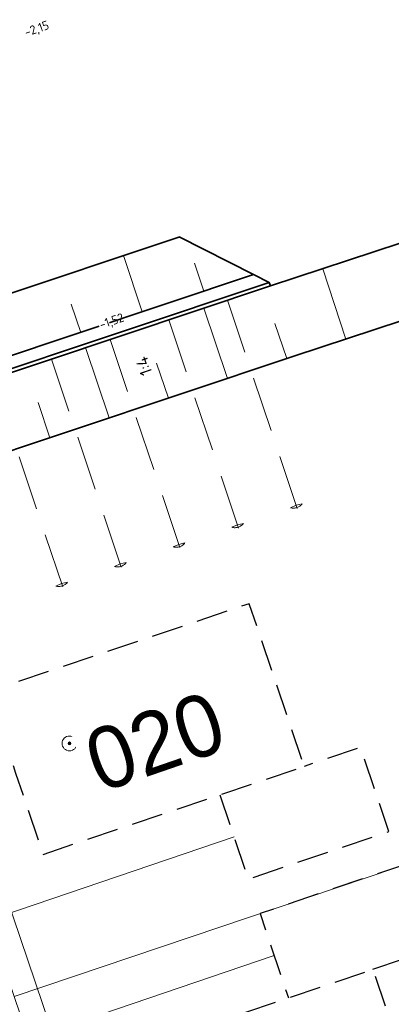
# Model space of a CAD drawing. Header units: metres. Extents: x 264779 to 275389, y 575281 to 580396.
# Tile 71 of 174: x 265292 to 265307, y 577003 to 577043. Entities that reach past the tile are written whole.
import ezdxf
from ezdxf.enums import TextEntityAlignment as Align

# ---------------------------------------------------------------- set-up
doc = ezdxf.new("R2018")
doc.units = ezdxf.units.M
doc.linetypes.add('DASHED', pattern=[19.049999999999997, 12.7, -6.35])
doc.linetypes.add('HIDDEN', pattern=[9.524999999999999, 6.35, -3.175])
for name, color, linetype, lineweight in [('B-ME-MO-BORING-S', 252, 'Continuous', 18), ('B-XX-AL-HOOGTELABEL-T25', 252, 'Continuous', 9), ('N-OI-RI-ALGEMEEN-B.O.B.-T25', 7, 'Continuous', 25), ('N-OI-RI-ALGEMEEN-INFORMATIE-T25', 7, 'Continuous', 25), ('N-OI-RI-ALGEMEEN-VERHANG-T25', 7, 'Continuous', 25), ('N-WA-RI-DETAIL1-G', 1, 'HIDDEN', 18), ('N-WE-GK-BESCHOEIING-G', 130, 'B-WE-GK-BESCHOEIING_TYPE_1-G', 35), ('N-WE-GK-BESCHOEIING_ACHTERKANT-G', 130, 'Continuous', 35), ('N-WE-GW-TALUD_KRUIN-G', 3, 'Continuous', 35), ('N-WE-GW-TALUD_TEEN-G', 94, 'Continuous', 35), ('N-WE-GW-TALUDARCERING_KORT-G', 90, 'Continuous', 18), ('N-WE-GW-TALUDARCERING_LANG-G', 60, 'Continuous', 13), ('N-WE-GW-WATERGANG_BODEM-G', 44, 'Continuous', 35), ('N-XX-AL-HOOGTELABEL-T25-M', 7, 'Continuous', 25), ('T-WE-GR-TOEKOMSTIG-G', 3, 'DASHED', 25)]:
    doc.layers.add(name, color=color, linetype=linetype, lineweight=lineweight)
doc.layers.add('N-BH-KG-GRENS_PERCEEL-G', color=160, linetype='KG-PERCEEL', lineweight=18, true_color=0x003fff)
doc.layers.add('N-OI-RI-DWA_PVC_250-G', color=20, linetype='B-WE-RI-DWA_PVC_250-G', lineweight=35, true_color=0xff3f00)
doc.layers.add('X-XX-AL-HULPLAAG-G', color=6, linetype='Continuous', lineweight=18, plot=False)
doc.styles.add('NLCS-ISO', font='NLCS-ISO.ttf')
doc.styles.add('NLCS-ISO-ANNOTATIVE-T25', font='NLCS-ISO.ttf', dxfattribs={"height": 2.5})
doc.styles.add('NLCS-ISO-M1000-T25', font='NLCS-ISO.ttf', dxfattribs={"height": 2.5})
doc.styles.get("Standard").update_dxf_attribs({"font": 'arial.ttf'})
doc.linetypes.add('B-WE-GK-BESCHOEIING_TYPE_1-G', pattern='A,7.5,[151,NLCS.shx,S=2,R=0,X=-0.25,Y=0.6],2.5', length=10)
doc.linetypes.add('B-WE-RI-DWA_PVC_250-G', pattern='A,6,-5.5,["O   O   O",NLCS-ISO,S=0.5,R=0,X=-2.5,Y=-0.2],-3.5,5', length=20)
doc.linetypes.add('KG-PERCEEL', pattern='A,2.75,-1,["P",Standard,S=0.9,R=0,X=-0.5,Y=-0.45],-1,2.75,-1,[5,NLCS.shx,S=0.375,R=0,X=0,Y=0],-1', length=9.5)

# ---------------------------------------------------------------- blocks, each defined once
blk = doc.blocks.new('Boring uitgevoerd door derden')
h = blk.add_hatch(color=256)
h.dxf.hatch_style = 1
edge = h.paths.add_edge_path()
edge.add_arc((0, 0), 0.3, 0, 360)
for radius in [1.5, 0.3]:
    blk.add_circle((0, 0), radius)
at = {"lineweight": 30, "flags": 104}
blk.add_attdef('01', text='', height=1.8, dxfattribs=at).set_placement((2.521141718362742, 0.9948078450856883), align=Align.TOP_LEFT)
blk = doc.blocks.new('*U150')
at = {"layer": 'N-OI-RI-ALGEMEEN-B.O.B.-T25', "lineweight": 30, "ltscale": 0.5, "oblique": 30, "flags": 8}
for tag, p in [('+0,00', (-83.66676012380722, 244.6481309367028)), ('+0,01', (-1.323742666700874, 2.33425459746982))]:
    blk.add_attdef(tag, text='', height=2.5, rotation=108.7682761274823, dxfattribs=at).set_placement(p, align=Align.BOTTOM_LEFT)
at = {"layer": 'N-OI-RI-ALGEMEEN-INFORMATIE-T25', "lineweight": 30, "ltscale": 0.5, "oblique": 30, "flags": 8}
blk.add_attdef('BETON%%C160', text='', height=2.5, rotation=108.7682761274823, dxfattribs=at).set_placement((-46.49143291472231, 146.0819556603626), align=Align.BOTTOM_RIGHT)
at = {"layer": 'N-OI-RI-ALGEMEEN-VERHANG-T25', "lineweight": 30, "ltscale": 0.5, "oblique": 30, "flags": 8}
blk.add_attdef('1:1000', text='', height=2.5, rotation=108.7682761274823, dxfattribs=at).set_placement((-46.02916097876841, 133.8942856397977), align=Align.BOTTOM_LEFT)

msp = doc.modelspace()

# ---------------------------------------------------------------- linework, layer by layer
at = {"layer": 'N-BH-KG-GRENS_PERCEEL-G'}
for points in [[(265292.0680324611, 577003.1649907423), (265284.3489888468, 577025.8833521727), (265302.4302767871, 577031.9357045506), (265312.9172282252, 577035.3903513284), (265320.5785267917, 577012.7919559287)], [(265323.6126325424, 577003.8423084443), (265320.5785267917, 577012.7919559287), (265292.0680324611, 577003.1649907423), (265295.1082107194, 576994.2172671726)]]:
    msp.add_lwpolyline(points, close=True, dxfattribs=at)
at = {"layer": 'N-WA-RI-DETAIL1-G', "ltscale": 0.35, "flags": 128}
for points in [[(265300.6947567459, 577031.3547736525), (265303.5515335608, 577022.8202071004)], [(265298.3240438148, 577030.5612245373), (265301.1808206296, 577022.0266579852)], [(265295.9533308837, 577029.7676754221), (265298.8101076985, 577021.23310887)], [(265293.5826179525, 577028.974126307), (265296.4393947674, 577020.4395597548)], [(265291.2119050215, 577028.1805771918), (265294.0686818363, 577019.6460106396)]]:
    msp.add_lwpolyline(points, dxfattribs=at)
for points in [[(265303.243042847, 577022.954216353), (265303.4721786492, 577023.0572783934), (265303.7171854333, 577023.112926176, -0.300000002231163)], [(265300.8723299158, 577022.1606672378), (265301.101465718, 577022.2637292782), (265301.3464725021, 577022.3193770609, -0.300000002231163)], [(265298.5016169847, 577021.3671181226), (265298.7307527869, 577021.470180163), (265298.975759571, 577021.5258279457, -0.300000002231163)], [(265296.1309040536, 577020.5735690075), (265296.3600398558, 577020.6766310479), (265296.6050466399, 577020.7322788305, -0.300000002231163)], [(265293.7601911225, 577019.7800198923), (265293.9893269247, 577019.8830819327), (265294.2343337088, 577019.9387297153, -0.300000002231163)]]:
    msp.add_lwpolyline(points, format="xyb", close=True, dxfattribs=at)
at = {"layer": 'N-WE-GK-BESCHOEIING-G', "ltscale": 0.6, "flags": 128}
msp.add_lwpolyline([(265302.3826638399, 577032.0779473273), (265284.3011238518, 577026.0255105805), (265275.6342554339, 577023.090251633), (265286.7078557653, 576990.5068078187), (265284.9584578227, 576989.9028369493)], dxfattribs=at)
at = {"layer": 'N-WE-GK-BESCHOEIING_ACHTERKANT-G', "flags": 128}
msp.add_lwpolyline([(265284.9584578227, 576989.9028369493), (265285.0074093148, 576989.761049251), (265286.8979124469, 576990.4137359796), (265275.8245954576, 577022.9963460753), (265284.3489888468, 577025.8833521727), (265302.4302767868, 577031.9357045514), (265302.3826638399, 577032.0779473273)], dxfattribs=at)
at = {"layer": 'N-WE-GW-TALUD_KRUIN-G', "ltscale": 0.9999899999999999, "flags": 128}
msp.add_lwpolyline([(265286.0316419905, 576987.0998114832), (265288.4708136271, 576989.7611747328), (265278.0022309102, 577020.5664760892), (265285.3062887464, 577023.040184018), (265303.3757369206, 577029.0885732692), (265311.0309943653, 577031.6103938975), (265329.1905275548, 576978.045543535), (265329.4378716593, 576977.3159570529)], dxfattribs=at)
at = {"layer": 'N-WE-GW-TALUD_TEEN-G', "ltscale": 0.9999899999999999, "flags": 128}
msp.add_lwpolyline([(265275.8245954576, 577022.9963460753), (265284.3489888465, 577025.8833521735), (265302.4302767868, 577031.9357045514), (265312.9172282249, 577035.3903513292), (265332.0295385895, 576979.0151111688), (265332.3251558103, 576978.1431343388), (265333.0640322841, 576976.008003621)], dxfattribs=at)
at = {"layer": 'N-WE-GW-TALUDARCERING_KORT-G'}
for p, q in [((265299.7375172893, 577031.7198045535), (265299.356613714, 577032.8577467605)), ((265294.7646438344, 577030.0552338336), (265294.383740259, 577031.1931760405)), ((265303.089550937, 577028.9927781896), (265302.6134214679, 577030.4152059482)), ((265298.3054068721, 577027.3913808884), (265297.829277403, 577028.8138086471)), ((265293.5212628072, 577025.7899835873), (265293.0451333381, 577027.212411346))]:
    msp.add_line(p, q, dxfattribs=at)
at = {"layer": 'N-WE-GW-TALUDARCERING_LANG-G'}
for p, q in [((265297.2510805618, 577030.8875191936), (265296.4892734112, 577033.1634036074)), ((265305.4849681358, 577029.7834033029), (265304.5463176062, 577032.6327778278)), ((265300.6974789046, 577028.1920795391), (265299.7452199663, 577031.0369350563)), ((265295.9133348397, 577026.5906822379), (265294.9610759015, 577029.4355377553))]:
    msp.add_line(p, q, dxfattribs=at)
at = {"layer": 'N-WE-GW-WATERGANG_BODEM-G', "flags": 128}
for points in [[(265282.1528541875, 577028.3590866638), (265283.3757339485, 577028.7739064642), (265298.7259127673, 577033.9120742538), (265298.7389619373, 577033.9164422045), (265301.7520067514, 577032.3966272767), (265301.75275218, 577032.394364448)], [(265275.685608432, 577023.6355407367), (265274.9997886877, 577023.4032701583), (265275.8042348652, 577021.0362326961), (265286.0743334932, 576990.8170472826), (265286.0743334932, 576990.8170472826), (265284.7952861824, 576990.3754626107), (265284.9584578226, 576989.9028369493), (265286.7078557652, 576990.5068078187), (265275.6342554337, 577023.090251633), (265284.3011238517, 577026.0255105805), (265302.3826638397, 577032.0779473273), (265301.75275218, 577032.394364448), (265284.1415738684, 577026.4993719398), (265284.0709641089, 577026.4754581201)]]:
    msp.add_lwpolyline(points, dxfattribs=at)
at = {"layer": 'T-WE-GR-TOEKOMSTIG-G', "ltscale": 0.1, "flags": 128}
for points in [[(265293.2440409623, 577008.9185060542), (265303.7985806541, 577012.4823932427), (265302.6868653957, 577015.7747653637), (265301.5751501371, 577019.0671374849), (265291.0206104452, 577015.5032502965), (265292.1323257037, 577012.2108781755)], [(265296.0193301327, 577000.6994188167), (265301.2965999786, 577002.4813624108), (265306.5738698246, 577004.2633060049), (265308.4453904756, 576998.7207514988), (265309.4051446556, 576995.8784158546), (265310.3648988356, 576993.0360802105), (265299.8103591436, 576989.4721930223), (265298.8506049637, 576992.3145286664), (265297.8908507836, 576995.1568643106)]]:
    msp.add_lwpolyline(points, close=True, dxfattribs=at)
for points in [[(265300.387768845, 577011.3306851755), (265301.5394738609, 577007.9198824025), (265307.2241541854, 577009.8393938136), (265306.0724491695, 577013.2501965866), (265303.7985806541, 577012.4823932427)], [(265306.5738698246, 577004.2633060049), (265308.84773834, 577005.0311093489), (265307.6960333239, 577008.4419121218), (265302.0113620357, 577006.522403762), (265303.1630670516, 577003.111600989)]]:
    msp.add_lwpolyline(points, dxfattribs=at)
at = {"layer": 'X-XX-AL-HULPLAAG-G'}
msp.add_line((265285.6990901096, 577025.0184841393), (265296.1568904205, 576994.2469971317), dxfattribs=at)
at = {"layer": 'X-XX-AL-HULPLAAG-G', "flags": 128}
for points in [[(265300.9636213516, 577009.6252837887), (265288.863321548, 577005.5132321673)], [(265302.5872145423, 577004.8170023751), (265290.4962449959, 577000.7081214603)]]:
    msp.add_lwpolyline(points, dxfattribs=at)

# ---------------------------------------------------------------- block references
at = {"layer": 'B-ME-MO-BORING-S'}
ref = msp.add_blockref('Boring uitgevoerd door derden', (265294.31, 577013.41), dxfattribs=dict(at, xscale=0.2, yscale=0.2, zscale=0.2, rotation=19.0885257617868))
lines = msp.add_mtext('020', dxfattribs={"layer": '0', "insert": (265294.7214369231, 577013.7629186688), "char_height": 2.5, "attachment_point": 1, "rotation": 19.088525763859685, "bg_fill": 3, "box_fill_scale": 1.125, "bg_fill_color": 256, "bg_fill_transparency": 0})
ref.add_attrib('01', '', (265294.7214369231, 577013.7629186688)).embed_mtext(lines)
at = {"layer": 'N-OI-RI-DWA_PVC_250-G'}
ref = msp.add_blockref('*U150', (265301.2589533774, 576964.4697533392), dxfattribs=dict(at, xscale=0.2, yscale=0.2, zscale=0.2))
lines = msp.add_mtext('PVC %%C250', dxfattribs={"layer": 'N-OI-RI-ALGEMEEN-INFORMATIE-T25', "ltscale": 0.5, "insert": (265291.9606667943, 576993.6861444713), "char_height": 2.5, "attachment_point": 1, "rotation": 108.76827612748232, "bg_fill": 3, "box_fill_scale": 1.1, "bg_fill_color": 256, "bg_fill_transparency": 0})
ref.add_attrib('BETON%%C160', '', (265291.9606667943, 576993.6861444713)).embed_mtext(lines)

# ---------------------------------------------------------------- texts
at = {"layer": 'B-XX-AL-HOOGTELABEL-T25', "insert": (265292.4473472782, 577042.3630637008), "char_height": 0.36, "width": 0.36, "attachment_point": 1, "rotation": 19, "style": 'NLCS-ISO-ANNOTATIVE-T25', "bg_fill": 3, "box_fill_scale": 1.1, "bg_fill_color": 256, "bg_fill_transparency": 0}
msp.add_mtext('-2,15', dxfattribs=at)

# ---------------------------------------------------------------- next in the draw order: texts
at = {"layer": 'B-XX-AL-HOOGTELABEL-T25', "insert": (265295.4729190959, 577030.5214953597), "char_height": 0.36, "width": 0.36, "attachment_point": 1, "rotation": 19, "style": 'NLCS-ISO-ANNOTATIVE-T25', "bg_fill": 3, "box_fill_scale": 1.1, "bg_fill_color": 256, "bg_fill_transparency": 0}
msp.add_mtext('-1,52', dxfattribs=at)
at = {"layer": 'N-XX-AL-HOOGTELABEL-T25-M', "insert": (265297.202034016, 577028.2480379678), "char_height": 0.4999999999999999, "width": 0.7048013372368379, "attachment_point": 1, "rotation": 109.13649917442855, "style": 'NLCS-ISO-M1000-T25', "bg_fill": 3, "box_fill_scale": 1.1, "bg_fill_color": 256, "bg_fill_transparency": 0}
msp.add_mtext('1:4', dxfattribs=at)

doc.saveas('drawing.dxf')
